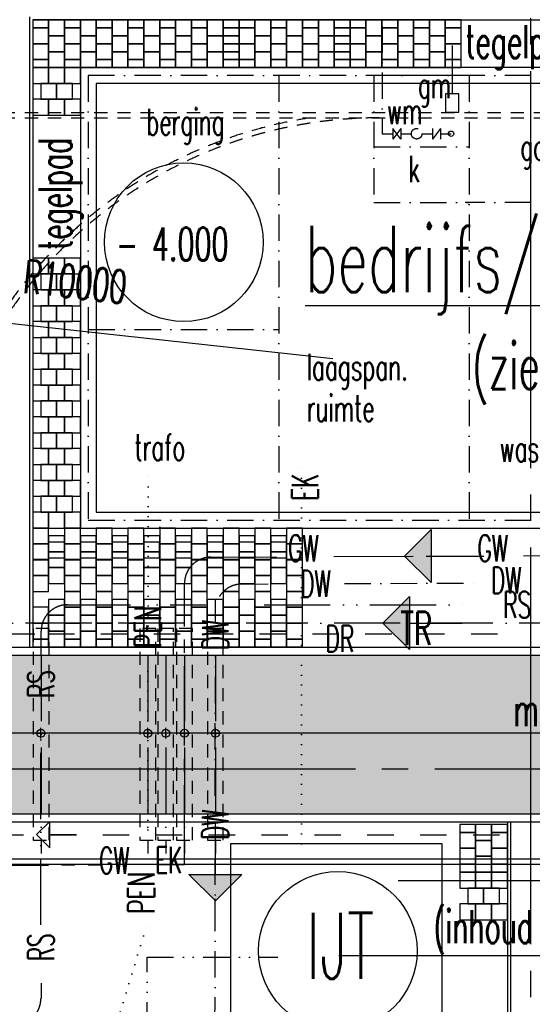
# Model space of a CAD drawing. Extents: x 0 to 295580, y 0 to 170026.
# Tile 9 of 30: x 103029 to 112722, y 94453 to 113058. Entities that reach past the tile are written whole.
import ezdxf
from ezdxf.enums import TextEntityAlignment as Align

# ---------------------------------------------------------------- set-up
doc = ezdxf.new("R2010")
doc.units = 0
doc.header["$LTSCALE"] = 250
doc.header["$PDMODE"] = 3
for name, pattern in [('CENTRE_M', [7, 5, -1, 0, -1]), ('CENTRE_S', [3.5, 2, -0.75, 0, -0.75]), ('DCENTRE_L', [13, 10, -1, 0, -1, 0, -1]), ('DCENTRE_M', [8, 5, -1, 0, -1, 0, -1]), ('DCENTRE_S', [4.25, 2, -0.75, 0, -0.75, 0, -0.75]), ('DOT_S', [0.75, 0, -0.75]), ('HIDDEN_S', [1.75, 1, -0.75]), ('STRAMIEN_S', [9, 6, -1, 1, -1]), ('STRAMIEN_X', [36, 30, -2, 2, -2]), ('STRIPE_M', [4, 2, -2])]:
    doc.linetypes.add(name, pattern=pattern)
doc.layers.get('0').update_dxf_attribs({"linetype": 'CONTINUOUS'})
doc.layers.get('DEFPOINTS').update_dxf_attribs({"linetype": 'CONTINUOUS'})
for name, color, linetype in [('B0', 51, 'CONTINUOUS'), ('B1', 52, 'CONTINUOUS'), ('B2', 30, 'CONTINUOUS'), ('B3', 110, 'CONTINUOUS'), ('B4', 140, 'CONTINUOUS'), ('BCL1', 71, 'CENTRE_S'), ('BHL1', 61, 'HIDDEN_S'), ('BPP-105', 105, 'CONTINUOUS'), ('BTXT2', 123, 'CONTINUOUS'), ('BTXT3', 150, 'CONTINUOUS'), ('BTXT4', 171, 'CONTINUOUS'), ('HULP-AG', 50, 'DCENTRE_L'), ('HULP-DR', 254, 'STRIPE_M'), ('HULP-DW', 130, 'CENTRE_S'), ('HULP-EK', 210, 'DOT_S'), ('HULP-GW', 161, 'STRAMIEN_S'), ('HULP-RS', 22, 'DCENTRE_M'), ('HULP-TR', 43, 'CENTRE_M'), ('HULP-YC', 10, 'DCENTRE_S'), ('MEETLIJNEN', 20, 'STRAMIEN_X'), ('ML1', 230, 'CONTINUOUS'), ('PIJL1', 50, 'CONTINUOUS')]:
    doc.layers.add(name, color=color, linetype=linetype)
doc.styles.add('SIMPLEX06', font='SIMPLEX.shx', dxfattribs={"width": 0.6, "height": 625})
doc.styles.get("Standard").update_dxf_attribs({"font": 'txt.shx'})
doc.dimstyles.get("Standard").update_dxf_attribs({"dimscale": 250, "dimtxt": 3, "dimasz": 3, "dimexe": 3, "dimexo": 3, "dimgap": 2, "dimtad": 0, "dimdec": 4, "dimzin": 1, "dimtxsty": 'STANDARD', "dimblk": 'MP1', "dimcen": -3, "dimdle": 1.25, "dimse1": 1, "dimse2": 1, "dimclrd": 256, "dimclre": 256, "dimclrt": 256, "dimazin": 3, "dimtfac": 0.666667, "dimtdec": 4, "dimtix": 1, "dimtmove": 0, "dimatfit": 3, "dimtvp": 0.8, "dimtolj": 1, "dimtzin": 0})

# ---------------------------------------------------------------- blocks, each defined once
blk = doc.blocks.new('MP1')
for p, q in [((0, -0.5), (0, 0.5)), ((-0.333, 0.333), (-0.333, -0.333)), ((0, 0), (-0.333, 0.333)), ((-0.333, 0), (-1, 0)), ((0, 0), (-0.333, -0.333))]:
    blk.add_line(p, q)
blk = doc.blocks.new('*D38')
at = {"linetype": 'BYBLOCK'}
blk.add_line((103651, 107660), (112846, 106653), dxfattribs=at)
at = {"layer": 'DEFPOINTS', "color": 0, "linetype": 'BYBLOCK'}
for p in [(102905, 107741), (112846, 106653)]:
    blk.add_point(p, dxfattribs=at)
at = {"linetype": 'BYBLOCK', "xscale": 750, "yscale": 750, "zscale": 750, "rotation": 173.7508852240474}
blk.add_blockref('MP1', (102905, 107741), dxfattribs=at)
at = {"linetype": 'BYBLOCK', "style": 'SIMPLEX06', "width": 0.6}
blk.add_text('R10000', height=625, rotation=353.7509, dxfattribs=at).set_placement((107941, 107794), align=Align.CENTER)
blk = doc.blocks.new('RPKH')
at = {"layer": 'PIJL1'}
for p, q in [((0, 0), (-500, 500)), ((-500, -500), (-500, 500)), ((-500, 0), (-1500, 0)), ((0, 0), (-500, -500))]:
    blk.add_line(p, q, dxfattribs=at)
blk.add_solid([(0, 0), (-500, -500), (0, 0), (-500, 500)], dxfattribs=at)

msp = doc.modelspace()

# ---------------------------------------------------------------- linework, layer by layer
for p, q in [((102813.52688, 101452.83576), (103313.52688, 101452.83576)), ((103350, 97660), (103600, 97910)), ((103600, 97410), (103600, 97910)), ((103350, 97660), (103600, 97410)), ((103600, 97660), (104100, 97660))]:
    msp.add_line(p, q)
at = {"layer": 'B0'}
for p, q in [((103216.02688, 113112.83576), (103216.02688, 101202.83576)), ((111526.02688, 112002.83576), (109726.02688, 112002.83576)), ((103330, 99575), (103530, 99575)), ((103430, 99475), (103430, 99675)), ((105351.02688, 99575), (105551.02688, 99575)), ((105451.02688, 99475), (105451.02688, 99675)), ((105790, 99475), (105790, 99675)), ((106045, 99575), (106245, 99575)), ((106145, 99475), (106145, 99675)), ((106629.53724, 99575), (106829.53724, 99575)), ((106729.53724, 99475), (106729.53724, 99675))]:
    msp.add_line(p, q, dxfattribs=at)
for points in [[(103276.02688, 112902.83576), (103576.02688, 112902.83576), (103576.02688, 113052.83576), (103276.02688, 113052.83576)], [(103876.02688, 112902.83576), (104176.02688, 112902.83576), (104176.02688, 113052.83576), (103876.02688, 113052.83576)], [(104476.02688, 112902.83576), (104776.02688, 112902.83576), (104776.02688, 113052.83576), (104476.02688, 113052.83576)], [(105076.02688, 112902.83576), (105376.02688, 112902.83576), (105376.02688, 113052.83576), (105076.02688, 113052.83576)], [(105676.02688, 112902.83576), (105976.02688, 112902.83576), (105976.02688, 113052.83576), (105676.02688, 113052.83576)], [(106276.02688, 112902.83576), (106576.02688, 112902.83576), (106576.02688, 113052.83576), (106276.02688, 113052.83576)], [(106876.02688, 112902.83576), (107176.02688, 112902.83576), (107176.02688, 113052.83576), (106876.02688, 113052.83576)], [(107176.02688, 112902.83576), (107476.02688, 112902.83576), (107476.02688, 113052.83576), (107176.02688, 113052.83576)], [(107776.02688, 112902.83576), (108076.02688, 112902.83576), (108076.02688, 113052.83576), (107776.02688, 113052.83576)], [(108376.02688, 112902.83576), (108676.02688, 112902.83576), (108676.02688, 113052.83576), (108376.02688, 113052.83576)], [(108976.02688, 112902.83576), (109276.02688, 112902.83576), (109276.02688, 113052.83576), (108976.02688, 113052.83576)], [(109276.02688, 112902.83576), (109576.02688, 112902.83576), (109576.02688, 113052.83576), (109276.02688, 113052.83576)], [(109876.02688, 112902.83576), (110176.02688, 112902.83576), (110176.02688, 113052.83576), (109876.02688, 113052.83576)], [(110476.02688, 112902.83576), (110776.02688, 112902.83576), (110776.02688, 113052.83576), (110476.02688, 113052.83576)], [(111076.02688, 112902.83576), (111376.02688, 112902.83576), (111376.02688, 113052.83576), (111076.02688, 113052.83576)], [(103276.02688, 112152.83576), (103576.02688, 112152.83576), (103576.02688, 112302.83576), (103276.02688, 112302.83576)], [(103876.02688, 112152.83576), (104176.02688, 112152.83576), (104176.02688, 112302.83576), (103876.02688, 112302.83576)], [(104476.02688, 112152.83576), (104776.02688, 112152.83576), (104776.02688, 112302.83576), (104476.02688, 112302.83576)], [(105076.02688, 112152.83576), (105376.02688, 112152.83576), (105376.02688, 112302.83576), (105076.02688, 112302.83576)], [(105676.02688, 112152.83576), (105976.02688, 112152.83576), (105976.02688, 112302.83576), (105676.02688, 112302.83576)], [(106276.02688, 112152.83576), (106576.02688, 112152.83576), (106576.02688, 112302.83576), (106276.02688, 112302.83576)], [(106876.02688, 112152.83576), (107176.02688, 112152.83576), (107176.02688, 112302.83576), (106876.02688, 112302.83576)], [(107176.02688, 112152.83576), (107476.02688, 112152.83576), (107476.02688, 112302.83576), (107176.02688, 112302.83576)], [(107776.02688, 112152.83576), (108076.02688, 112152.83576), (108076.02688, 112302.83576), (107776.02688, 112302.83576)], [(108376.02688, 112152.83576), (108676.02688, 112152.83576), (108676.02688, 112302.83576), (108376.02688, 112302.83576)], [(108976.02688, 112152.83576), (109276.02688, 112152.83576), (109276.02688, 112302.83576), (108976.02688, 112302.83576)], [(109276.02688, 112152.83576), (109576.02688, 112152.83576), (109576.02688, 112302.83576), (109276.02688, 112302.83576)], [(109876.02688, 112152.83576), (110176.02688, 112152.83576), (110176.02688, 112302.83576), (109876.02688, 112302.83576)], [(110476.02688, 112152.83576), (110776.02688, 112152.83576), (110776.02688, 112302.83576), (110476.02688, 112302.83576)], [(111076.02688, 112152.83576), (111376.02688, 112152.83576), (111376.02688, 112302.83576), (111076.02688, 112302.83576)], [(111080, 111307.47862), (111330, 111307.47862), (111330, 111657.47862), (111080, 111657.47862)], [(103276.02688, 101205), (103576.02688, 101205), (103576.02688, 101355), (103276.02688, 101355)], [(103876.02688, 101205), (104176.02688, 101205), (104176.02688, 101355), (103876.02688, 101355)], [(104476.02688, 101205), (104776.02688, 101205), (104776.02688, 101355), (104476.02688, 101355)], [(105076.02688, 101205), (105376.02688, 101205), (105376.02688, 101355), (105076.02688, 101355)], [(105676.02688, 101205), (105976.02688, 101205), (105976.02688, 101355), (105676.02688, 101355)], [(106276.02688, 101205), (106576.02688, 101205), (106576.02688, 101355), (106276.02688, 101355)], [(106876.02688, 101205), (107176.02688, 101205), (107176.02688, 101355), (106876.02688, 101355)], [(107476.02688, 101205), (107776.02688, 101205), (107776.02688, 101355), (107476.02688, 101355)], [(108076.02688, 101205), (108376.02688, 101205), (108376.02688, 101355), (108076.02688, 101355)]]:
    msp.add_lwpolyline(points, close=True, dxfattribs=at)
for centre in [(103430, 99575), (105451.02688, 99575), (105790, 99575), (106145, 99575), (106729.53724, 99575)]:
    msp.add_circle(centre, 75, dxfattribs=at)
for radius, start, end in [(22700, 100.748235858, 177.486220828), (22700, 182.513779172, 78.572505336), (22400, 100.748235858, 177.486220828), (22400, 182.513779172, 79.251764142)]:
    msp.add_arc((128476.02688, 75652.83576), radius, start, end, dxfattribs=at)
at = {"layer": 'B1'}
for p, q in [((101326.02688, 97202.83576), (121326.02688, 97202.83576)), ((101326.02688, 97102.83576), (121326.02688, 97102.83576))]:
    msp.add_line(p, q, dxfattribs=at)
at = {"layer": 'B2'}
for p, q in [((103276.02688, 113052.83576), (115176.02688, 113052.83576)), ((103276.02688, 111852.83576), (103276.02688, 101202.83576)), ((110835, 111002.83576), (110835, 110802.83576)), ((110985, 111002.83576), (110835, 110802.83576)), ((110985, 111002.83576), (110985, 110802.83576)), ((110985, 110902.83576), (111185, 110902.83576)), ((98951.02688, 101202.83576), (138476.02688, 101202.83576)), ((99001.02688, 97902.83576), (138476.02688, 97902.83576)), ((112250, 97902.83576), (112250, 93350.29248)), ((112310, 97902.83576), (112310, 93410.29248))]:
    msp.add_line(p, q, dxfattribs=at)
msp.add_circle((111185, 110902.83576), 50, dxfattribs=at)
at = {"layer": 'B3'}
for p, q in [((99001.02688, 101052.83576), (138476.02688, 101052.83576)), ((99001.02688, 98052.83576), (138476.02688, 98052.83576))]:
    msp.add_line(p, q, dxfattribs=at)
msp.add_lwpolyline([(107015, 93485), (111015, 93485), (111015, 97485), (107015, 97485)], close=True, dxfattribs=at)
at = {"layer": 'B4'}
for p, q in [((122326.02688, 112152.83576), (104176.02688, 112152.83576)), ((104176.02688, 112152.83576), (104176.02688, 103452.83576)), ((104476.02688, 111852.83576), (104476.02688, 103752.83576)), ((122176.02688, 111852.83576), (104476.02688, 111852.83576)), ((104476.02688, 103752.83576), (122176.02688, 103752.83576)), ((104176.02688, 103452.83576), (122326.02688, 103452.83576))]:
    msp.add_line(p, q, dxfattribs=at)
for radius, start, end in [(21800, 1.971574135, 178.028425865), (21500, 1.999095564, 178.000904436)]:
    msp.add_arc((128476.02688, 75652.83576), radius, start, end, dxfattribs=at)
at = {"layer": 'BCL1'}
for p, q in [((104326.02688, 112002.83576), (104326.02688, 103602.83576)), ((122326.02688, 112002.83576), (104326.02688, 112002.83576)), ((107926.02688, 112002.83576), (107926.02688, 103602.83576)), ((109726.02688, 112002.83576), (109726.02688, 109602.83576)), ((111526.02688, 112002.83576), (111526.02688, 103602.83576)), ((109726.02688, 110652.83576), (111526.02688, 110652.83576)), ((109726.02688, 109602.83576), (111526.02688, 109602.83576)), ((122326.02688, 109602.83576), (111450, 109602.83576)), ((104326.02688, 107202.83576), (107926.02688, 107202.83576)), ((104326.02688, 103602.83576), (122326.02688, 103602.83576))]:
    msp.add_line(p, q, dxfattribs=at)
at = {"layer": 'BHL1'}
for p, q in [((96126.02688, 111302.83576), (121326.02688, 111302.83576)), ((96126.02688, 111202.83576), (121326.02688, 111202.83576))]:
    msp.add_line(p, q, dxfattribs=at)
for points in [[(103285, 97553.1408), (103585, 97553.1408), (103585, 101553.1408), (103285, 101553.1408)], [(105301.02688, 97552.83576), (105601.02688, 97552.83576), (105601.02688, 101552.83576), (105301.02688, 101552.83576)], [(105640, 97552.83576), (105940, 97552.83576), (105940, 101552.83576), (105640, 101552.83576)], [(105995, 97552.83576), (106295, 97552.83576), (106295, 101552.83576), (105995, 101552.83576)], [(106579.53724, 97552.83576), (106879.53724, 97552.83576), (106879.53724, 101552.83576), (106579.53724, 101552.83576)], [(106579.53724, 97552.83576), (106879.53724, 97552.83576), (106879.53724, 101552.83576), (106579.53724, 101552.83576)]]:
    msp.add_lwpolyline(points, close=True, dxfattribs=at)
for radius, start in [(8600, 98.746013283), (8500, 90)]:
    msp.add_arc((109826.02688, 102702.83576), radius, start, 180, dxfattribs=at)
at = {"layer": 'BPP-105'}
msp.add_solid([(99001.02688, 98052.83576), (99001.02688, 101052.83576), (138476.02688, 98052.83576), (138476.02688, 101052.83576)], dxfattribs=at)
at = {"layer": 'BTXT2'}
for p, q in [((126076.02688, 99575), (101705, 99575)), ((111625, 97600.59752), (111625, 97600.59752)), ((118212.99085, 96785.98919), (110184.35599, 96785.98919)), ((114970.80938, 95370), (109065, 95370))]:
    msp.add_line(p, q, dxfattribs=at)
for points in [[(103576.02688, 113052.83576), (103576.02688, 112752.83576), (103876.02688, 112752.83576), (103876.02688, 113052.83576)], [(104176.02688, 113052.83576), (104176.02688, 112752.83576), (104476.02688, 112752.83576), (104476.02688, 113052.83576)], [(104776.02688, 113052.83576), (104776.02688, 112752.83576), (105076.02688, 112752.83576), (105076.02688, 113052.83576)], [(105376.02688, 113052.83576), (105376.02688, 112752.83576), (105676.02688, 112752.83576), (105676.02688, 113052.83576)], [(105976.02688, 113052.83576), (105976.02688, 112752.83576), (106276.02688, 112752.83576), (106276.02688, 113052.83576)], [(106576.02688, 113052.83576), (106576.02688, 112752.83576), (106876.02688, 112752.83576), (106876.02688, 113052.83576)], [(106876.02688, 113052.83576), (106876.02688, 112752.83576), (107176.02688, 112752.83576), (107176.02688, 113052.83576)], [(107476.02688, 113052.83576), (107476.02688, 112752.83576), (107776.02688, 112752.83576), (107776.02688, 113052.83576)], [(108076.02688, 113052.83576), (108076.02688, 112752.83576), (108376.02688, 112752.83576), (108376.02688, 113052.83576)], [(108676.02688, 113052.83576), (108676.02688, 112752.83576), (108976.02688, 112752.83576), (108976.02688, 113052.83576)], [(108976.02688, 113052.83576), (108976.02688, 112752.83576), (109276.02688, 112752.83576), (109276.02688, 113052.83576)], [(109576.02688, 113052.83576), (109576.02688, 112752.83576), (109876.02688, 112752.83576), (109876.02688, 113052.83576)], [(110176.02688, 113052.83576), (110176.02688, 112752.83576), (110476.02688, 112752.83576), (110476.02688, 113052.83576)], [(110776.02688, 113052.83576), (110776.02688, 112752.83576), (111076.02688, 112752.83576), (111076.02688, 113052.83576)], [(103276.02688, 112902.83576), (103276.02688, 112602.83576), (103576.02688, 112602.83576), (103576.02688, 112902.83576)], [(103576.02688, 112752.83576), (103576.02688, 112452.83576), (103876.02688, 112452.83576), (103876.02688, 112752.83576)], [(103876.02688, 112902.83576), (103876.02688, 112602.83576), (104176.02688, 112602.83576), (104176.02688, 112902.83576)], [(104176.02688, 112752.83576), (104176.02688, 112452.83576), (104476.02688, 112452.83576), (104476.02688, 112752.83576)], [(104476.02688, 112902.83576), (104476.02688, 112602.83576), (104776.02688, 112602.83576), (104776.02688, 112902.83576)], [(104776.02688, 112752.83576), (104776.02688, 112452.83576), (105076.02688, 112452.83576), (105076.02688, 112752.83576)], [(105076.02688, 112902.83576), (105076.02688, 112602.83576), (105376.02688, 112602.83576), (105376.02688, 112902.83576)], [(105376.02688, 112752.83576), (105376.02688, 112452.83576), (105676.02688, 112452.83576), (105676.02688, 112752.83576)], [(105676.02688, 112902.83576), (105676.02688, 112602.83576), (105976.02688, 112602.83576), (105976.02688, 112902.83576)], [(105976.02688, 112752.83576), (105976.02688, 112452.83576), (106276.02688, 112452.83576), (106276.02688, 112752.83576)], [(106276.02688, 112902.83576), (106276.02688, 112602.83576), (106576.02688, 112602.83576), (106576.02688, 112902.83576)], [(106576.02688, 112752.83576), (106576.02688, 112452.83576), (106876.02688, 112452.83576), (106876.02688, 112752.83576)], [(106876.02688, 112902.83576), (106876.02688, 112602.83576), (107176.02688, 112602.83576), (107176.02688, 112902.83576)], [(106876.02688, 112752.83576), (106876.02688, 112452.83576), (107176.02688, 112452.83576), (107176.02688, 112752.83576)], [(107176.02688, 112902.83576), (107176.02688, 112602.83576), (107476.02688, 112602.83576), (107476.02688, 112902.83576)], [(107476.02688, 112752.83576), (107476.02688, 112452.83576), (107776.02688, 112452.83576), (107776.02688, 112752.83576)], [(107776.02688, 112902.83576), (107776.02688, 112602.83576), (108076.02688, 112602.83576), (108076.02688, 112902.83576)], [(108076.02688, 112752.83576), (108076.02688, 112452.83576), (108376.02688, 112452.83576), (108376.02688, 112752.83576)], [(108376.02688, 112902.83576), (108376.02688, 112602.83576), (108676.02688, 112602.83576), (108676.02688, 112902.83576)], [(108676.02688, 112752.83576), (108676.02688, 112452.83576), (108976.02688, 112452.83576), (108976.02688, 112752.83576)], [(108976.02688, 112902.83576), (108976.02688, 112602.83576), (109276.02688, 112602.83576), (109276.02688, 112902.83576)], [(108976.02688, 112752.83576), (108976.02688, 112452.83576), (109276.02688, 112452.83576), (109276.02688, 112752.83576)], [(109276.02688, 112902.83576), (109276.02688, 112602.83576), (109576.02688, 112602.83576), (109576.02688, 112902.83576)], [(109576.02688, 112752.83576), (109576.02688, 112452.83576), (109876.02688, 112452.83576), (109876.02688, 112752.83576)], [(109876.02688, 112902.83576), (109876.02688, 112602.83576), (110176.02688, 112602.83576), (110176.02688, 112902.83576)], [(110176.02688, 112752.83576), (110176.02688, 112452.83576), (110476.02688, 112452.83576), (110476.02688, 112752.83576)], [(110476.02688, 112902.83576), (110476.02688, 112602.83576), (110776.02688, 112602.83576), (110776.02688, 112902.83576)], [(110776.02688, 112752.83576), (110776.02688, 112452.83576), (111076.02688, 112452.83576), (111076.02688, 112752.83576)], [(111076.02688, 112902.83576), (111076.02688, 112602.83576), (111376.02688, 112602.83576), (111376.02688, 112902.83576)], [(103276.02688, 112602.83576), (103276.02688, 112302.83576), (103576.02688, 112302.83576), (103576.02688, 112602.83576)], [(103876.02688, 112602.83576), (103876.02688, 112302.83576), (104176.02688, 112302.83576), (104176.02688, 112602.83576)], [(104476.02688, 112602.83576), (104476.02688, 112302.83576), (104776.02688, 112302.83576), (104776.02688, 112602.83576)], [(105076.02688, 112602.83576), (105076.02688, 112302.83576), (105376.02688, 112302.83576), (105376.02688, 112602.83576)], [(105676.02688, 112602.83576), (105676.02688, 112302.83576), (105976.02688, 112302.83576), (105976.02688, 112602.83576)], [(106276.02688, 112602.83576), (106276.02688, 112302.83576), (106576.02688, 112302.83576), (106576.02688, 112602.83576)], [(106876.02688, 112602.83576), (106876.02688, 112302.83576), (107176.02688, 112302.83576), (107176.02688, 112602.83576)], [(107176.02688, 112602.83576), (107176.02688, 112302.83576), (107476.02688, 112302.83576), (107476.02688, 112602.83576)], [(107776.02688, 112602.83576), (107776.02688, 112302.83576), (108076.02688, 112302.83576), (108076.02688, 112602.83576)], [(108376.02688, 112602.83576), (108376.02688, 112302.83576), (108676.02688, 112302.83576), (108676.02688, 112602.83576)], [(108976.02688, 112602.83576), (108976.02688, 112302.83576), (109276.02688, 112302.83576), (109276.02688, 112602.83576)], [(109276.02688, 112602.83576), (109276.02688, 112302.83576), (109576.02688, 112302.83576), (109576.02688, 112602.83576)], [(109876.02688, 112602.83576), (109876.02688, 112302.83576), (110176.02688, 112302.83576), (110176.02688, 112602.83576)], [(110476.02688, 112602.83576), (110476.02688, 112302.83576), (110776.02688, 112302.83576), (110776.02688, 112602.83576)], [(111076.02688, 112602.83576), (111076.02688, 112302.83576), (111376.02688, 112302.83576), (111376.02688, 112602.83576)], [(103576.02688, 112452.83576), (103576.02688, 112152.83576), (103876.02688, 112152.83576), (103876.02688, 112452.83576)], [(104176.02688, 112452.83576), (104176.02688, 112152.83576), (104476.02688, 112152.83576), (104476.02688, 112452.83576)], [(104776.02688, 112452.83576), (104776.02688, 112152.83576), (105076.02688, 112152.83576), (105076.02688, 112452.83576)], [(105376.02688, 112452.83576), (105376.02688, 112152.83576), (105676.02688, 112152.83576), (105676.02688, 112452.83576)], [(105976.02688, 112452.83576), (105976.02688, 112152.83576), (106276.02688, 112152.83576), (106276.02688, 112452.83576)], [(106576.02688, 112452.83576), (106576.02688, 112152.83576), (106876.02688, 112152.83576), (106876.02688, 112452.83576)], [(106876.02688, 112452.83576), (106876.02688, 112152.83576), (107176.02688, 112152.83576), (107176.02688, 112452.83576)], [(107476.02688, 112452.83576), (107476.02688, 112152.83576), (107776.02688, 112152.83576), (107776.02688, 112452.83576)], [(108076.02688, 112452.83576), (108076.02688, 112152.83576), (108376.02688, 112152.83576), (108376.02688, 112452.83576)], [(108676.02688, 112452.83576), (108676.02688, 112152.83576), (108976.02688, 112152.83576), (108976.02688, 112452.83576)], [(108976.02688, 112452.83576), (108976.02688, 112152.83576), (109276.02688, 112152.83576), (109276.02688, 112452.83576)], [(109576.02688, 112452.83576), (109576.02688, 112152.83576), (109876.02688, 112152.83576), (109876.02688, 112452.83576)], [(110176.02688, 112452.83576), (110176.02688, 112152.83576), (110476.02688, 112152.83576), (110476.02688, 112452.83576)], [(110776.02688, 112452.83576), (110776.02688, 112152.83576), (111076.02688, 112152.83576), (111076.02688, 112452.83576)], [(103276.02688, 111852.83576), (103576.02688, 111852.83576), (103576.02688, 112152.83576), (103276.02688, 112152.83576)], [(103576.02688, 111852.83576), (103876.02688, 111852.83576), (103876.02688, 112152.83576), (103576.02688, 112152.83576)], [(103876.02688, 111852.83576), (104176.02688, 111852.83576), (104176.02688, 112152.83576), (103876.02688, 112152.83576)], [(103426.02688, 111552.83576), (103726.02688, 111552.83576), (103726.02688, 111852.83576), (103426.02688, 111852.83576)], [(103726.02688, 111552.83576), (104026.02688, 111552.83576), (104026.02688, 111852.83576), (103726.02688, 111852.83576)], [(103276.02688, 111252.83576), (103576.02688, 111252.83576), (103576.02688, 111552.83576), (103276.02688, 111552.83576)], [(103576.02688, 111252.83576), (103876.02688, 111252.83576), (103876.02688, 111552.83576), (103576.02688, 111552.83576)], [(103876.02688, 111252.83576), (104176.02688, 111252.83576), (104176.02688, 111552.83576), (103876.02688, 111552.83576)], [(103276.02688, 108252.83576), (103576.02688, 108252.83576), (103576.02688, 108552.83576), (103276.02688, 108552.83576)], [(103576.02688, 108252.83576), (103876.02688, 108252.83576), (103876.02688, 108552.83576), (103576.02688, 108552.83576)], [(103876.02688, 108252.83576), (104176.02688, 108252.83576), (104176.02688, 108552.83576), (103876.02688, 108552.83576)], [(103426.02688, 107952.83576), (103726.02688, 107952.83576), (103726.02688, 108252.83576), (103426.02688, 108252.83576)], [(103726.02688, 107952.83576), (104026.02688, 107952.83576), (104026.02688, 108252.83576), (103726.02688, 108252.83576)], [(103276.02688, 107652.83576), (103576.02688, 107652.83576), (103576.02688, 107952.83576), (103276.02688, 107952.83576)], [(103576.02688, 107652.83576), (103876.02688, 107652.83576), (103876.02688, 107952.83576), (103576.02688, 107952.83576)], [(103876.02688, 107652.83576), (104176.02688, 107652.83576), (104176.02688, 107952.83576), (103876.02688, 107952.83576)], [(103426.02688, 107352.83576), (103726.02688, 107352.83576), (103726.02688, 107652.83576), (103426.02688, 107652.83576)], [(103726.02688, 107352.83576), (104026.02688, 107352.83576), (104026.02688, 107652.83576), (103726.02688, 107652.83576)], [(103276.02688, 107052.83576), (103576.02688, 107052.83576), (103576.02688, 107352.83576), (103276.02688, 107352.83576)], [(103576.02688, 107052.83576), (103876.02688, 107052.83576), (103876.02688, 107352.83576), (103576.02688, 107352.83576)], [(103876.02688, 107052.83576), (104176.02688, 107052.83576), (104176.02688, 107352.83576), (103876.02688, 107352.83576)], [(103426.02688, 106752.83576), (103726.02688, 106752.83576), (103726.02688, 107052.83576), (103426.02688, 107052.83576)], [(103726.02688, 106752.83576), (104026.02688, 106752.83576), (104026.02688, 107052.83576), (103726.02688, 107052.83576)], [(103276.02688, 106452.83576), (103576.02688, 106452.83576), (103576.02688, 106752.83576), (103276.02688, 106752.83576)], [(103576.02688, 106452.83576), (103876.02688, 106452.83576), (103876.02688, 106752.83576), (103576.02688, 106752.83576)], [(103876.02688, 106452.83576), (104176.02688, 106452.83576), (104176.02688, 106752.83576), (103876.02688, 106752.83576)], [(103426.02688, 106152.83576), (103726.02688, 106152.83576), (103726.02688, 106452.83576), (103426.02688, 106452.83576)], [(103726.02688, 106152.83576), (104026.02688, 106152.83576), (104026.02688, 106452.83576), (103726.02688, 106452.83576)], [(103276.02688, 105852.83576), (103576.02688, 105852.83576), (103576.02688, 106152.83576), (103276.02688, 106152.83576)], [(103576.02688, 105852.83576), (103876.02688, 105852.83576), (103876.02688, 106152.83576), (103576.02688, 106152.83576)], [(103876.02688, 105852.83576), (104176.02688, 105852.83576), (104176.02688, 106152.83576), (103876.02688, 106152.83576)], [(103426.02688, 105552.83576), (103726.02688, 105552.83576), (103726.02688, 105852.83576), (103426.02688, 105852.83576)], [(103726.02688, 105552.83576), (104026.02688, 105552.83576), (104026.02688, 105852.83576), (103726.02688, 105852.83576)], [(103276.02688, 105252.83576), (103576.02688, 105252.83576), (103576.02688, 105552.83576), (103276.02688, 105552.83576)], [(103576.02688, 105252.83576), (103876.02688, 105252.83576), (103876.02688, 105552.83576), (103576.02688, 105552.83576)], [(103876.02688, 105252.83576), (104176.02688, 105252.83576), (104176.02688, 105552.83576), (103876.02688, 105552.83576)], [(103426.02688, 104952.83576), (103726.02688, 104952.83576), (103726.02688, 105252.83576), (103426.02688, 105252.83576)], [(103726.02688, 104952.83576), (104026.02688, 104952.83576), (104026.02688, 105252.83576), (103726.02688, 105252.83576)], [(103276.02688, 104652.83576), (103576.02688, 104652.83576), (103576.02688, 104952.83576), (103276.02688, 104952.83576)], [(103576.02688, 104652.83576), (103876.02688, 104652.83576), (103876.02688, 104952.83576), (103576.02688, 104952.83576)], [(103876.02688, 104652.83576), (104176.02688, 104652.83576), (104176.02688, 104952.83576), (103876.02688, 104952.83576)], [(103426.02688, 104352.83576), (103726.02688, 104352.83576), (103726.02688, 104652.83576), (103426.02688, 104652.83576)], [(103726.02688, 104352.83576), (104026.02688, 104352.83576), (104026.02688, 104652.83576), (103726.02688, 104652.83576)], [(103276.02688, 104052.83576), (103576.02688, 104052.83576), (103576.02688, 104352.83576), (103276.02688, 104352.83576)], [(103576.02688, 104052.83576), (103876.02688, 104052.83576), (103876.02688, 104352.83576), (103576.02688, 104352.83576)], [(103876.02688, 104052.83576), (104176.02688, 104052.83576), (104176.02688, 104352.83576), (103876.02688, 104352.83576)], [(103426.02688, 103752.83576), (103726.02688, 103752.83576), (103726.02688, 104052.83576), (103426.02688, 104052.83576)], [(103726.02688, 103752.83576), (104026.02688, 103752.83576), (104026.02688, 104052.83576), (103726.02688, 104052.83576)], [(103276.02688, 103452.83576), (103576.02688, 103452.83576), (103576.02688, 103752.83576), (103276.02688, 103752.83576)], [(103576.02688, 103452.83576), (103876.02688, 103452.83576), (103876.02688, 103752.83576), (103576.02688, 103752.83576)], [(103876.02688, 103452.83576), (104176.02688, 103452.83576), (104176.02688, 103752.83576), (103876.02688, 103752.83576)], [(103276.02688, 103452.83576), (103276.02688, 103152.83576), (103576.02688, 103152.83576), (103576.02688, 103452.83576)], [(103876.02688, 103452.83576), (103876.02688, 103152.83576), (104176.02688, 103152.83576), (104176.02688, 103452.83576)], [(104476.02688, 103452.83576), (104476.02688, 103152.83576), (104776.02688, 103152.83576), (104776.02688, 103452.83576)], [(105076.02688, 103452.83576), (105076.02688, 103152.83576), (105376.02688, 103152.83576), (105376.02688, 103452.83576)], [(105676.02688, 103452.83576), (105676.02688, 103152.83576), (105976.02688, 103152.83576), (105976.02688, 103452.83576)], [(106276.02688, 103452.83576), (106276.02688, 103152.83576), (106576.02688, 103152.83576), (106576.02688, 103452.83576)], [(106876.02688, 103452.83576), (106876.02688, 103152.83576), (107176.02688, 103152.83576), (107176.02688, 103452.83576)], [(107476.02688, 103452.83576), (107476.02688, 103152.83576), (107776.02688, 103152.83576), (107776.02688, 103452.83576)], [(108076.02688, 103452.83576), (108076.02688, 103152.83576), (108376.02688, 103152.83576), (108376.02688, 103452.83576)], [(103576.02688, 103305), (103576.02688, 103005), (103876.02688, 103005), (103876.02688, 103305)], [(104176.02688, 103305), (104176.02688, 103005), (104476.02688, 103005), (104476.02688, 103305)], [(104776.02688, 103305), (104776.02688, 103005), (105076.02688, 103005), (105076.02688, 103305)], [(105376.02688, 103305), (105376.02688, 103005), (105676.02688, 103005), (105676.02688, 103305)], [(105976.02688, 103305), (105976.02688, 103005), (106276.02688, 103005), (106276.02688, 103305)], [(106576.02688, 103305), (106576.02688, 103005), (106876.02688, 103005), (106876.02688, 103305)], [(107176.02688, 103305), (107176.02688, 103005), (107476.02688, 103005), (107476.02688, 103305)], [(107776.02688, 103305), (107776.02688, 103005), (108076.02688, 103005), (108076.02688, 103305)], [(103276.02688, 103155), (103276.02688, 102855), (103576.02688, 102855), (103576.02688, 103155)], [(103276.02688, 103152.83576), (103276.02688, 102852.83576), (103576.02688, 102852.83576), (103576.02688, 103152.83576)], [(103575, 103187.16424), (103575, 102887.16424), (103875, 102887.16424), (103875, 103187.16424)], [(103876.02688, 103152.83576), (103876.02688, 102852.83576), (104176.02688, 102852.83576), (104176.02688, 103152.83576)], [(104175, 103187.16424), (104175, 102887.16424), (104475, 102887.16424), (104475, 103187.16424)], [(104476.02688, 103152.83576), (104476.02688, 102852.83576), (104776.02688, 102852.83576), (104776.02688, 103152.83576)], [(104775, 103187.16424), (104775, 102887.16424), (105075, 102887.16424), (105075, 103187.16424)], [(105076.02688, 103152.83576), (105076.02688, 102852.83576), (105376.02688, 102852.83576), (105376.02688, 103152.83576)], [(105375, 103187.16424), (105375, 102887.16424), (105675, 102887.16424), (105675, 103187.16424)], [(105676.02688, 103152.83576), (105676.02688, 102852.83576), (105976.02688, 102852.83576), (105976.02688, 103152.83576)], [(105975, 103187.16424), (105975, 102887.16424), (106275, 102887.16424), (106275, 103187.16424)], [(106276.02688, 103152.83576), (106276.02688, 102852.83576), (106576.02688, 102852.83576), (106576.02688, 103152.83576)], [(106575, 103187.16424), (106575, 102887.16424), (106875, 102887.16424), (106875, 103187.16424)], [(106876.02688, 103152.83576), (106876.02688, 102852.83576), (107176.02688, 102852.83576), (107176.02688, 103152.83576)], [(107175, 103187.16424), (107175, 102887.16424), (107475, 102887.16424), (107475, 103187.16424)], [(107476.02688, 103152.83576), (107476.02688, 102852.83576), (107776.02688, 102852.83576), (107776.02688, 103152.83576)], [(107775, 103187.16424), (107775, 102887.16424), (108075, 102887.16424), (108075, 103187.16424)], [(108076.02688, 103152.83576), (108076.02688, 102852.83576), (108376.02688, 102852.83576), (108376.02688, 103152.83576)], [(103576.02688, 103005), (103576.02688, 102705), (103876.02688, 102705), (103876.02688, 103005)], [(104176.02688, 103005), (104176.02688, 102705), (104476.02688, 102705), (104476.02688, 103005)], [(104776.02688, 103005), (104776.02688, 102705), (105076.02688, 102705), (105076.02688, 103005)], [(105376.02688, 103005), (105376.02688, 102705), (105676.02688, 102705), (105676.02688, 103005)], [(105976.02688, 103005), (105976.02688, 102705), (106276.02688, 102705), (106276.02688, 103005)], [(106576.02688, 103005), (106576.02688, 102705), (106876.02688, 102705), (106876.02688, 103005)], [(107176.02688, 103005), (107176.02688, 102705), (107476.02688, 102705), (107476.02688, 103005)], [(107776.02688, 103005), (107776.02688, 102705), (108076.02688, 102705), (108076.02688, 103005)], [(103276.02688, 102855), (103276.02688, 102555), (103576.02688, 102555), (103576.02688, 102855)], [(103576.02688, 102705), (103576.02688, 102405), (103876.02688, 102405), (103876.02688, 102705)], [(103876.02688, 102855), (103876.02688, 102555), (104176.02688, 102555), (104176.02688, 102855)], [(104176.02688, 102705), (104176.02688, 102405), (104476.02688, 102405), (104476.02688, 102705)], [(104476.02688, 102855), (104476.02688, 102555), (104776.02688, 102555), (104776.02688, 102855)], [(104776.02688, 102705), (104776.02688, 102405), (105076.02688, 102405), (105076.02688, 102705)], [(105076.02688, 102855), (105076.02688, 102555), (105376.02688, 102555), (105376.02688, 102855)], [(105376.02688, 102705), (105376.02688, 102405), (105676.02688, 102405), (105676.02688, 102705)], [(105676.02688, 102855), (105676.02688, 102555), (105976.02688, 102555), (105976.02688, 102855)], [(105976.02688, 102705), (105976.02688, 102405), (106276.02688, 102405), (106276.02688, 102705)], [(106276.02688, 102855), (106276.02688, 102555), (106576.02688, 102555), (106576.02688, 102855)], [(106576.02688, 102705), (106576.02688, 102405), (106876.02688, 102405), (106876.02688, 102705)], [(106876.02688, 102855), (106876.02688, 102555), (107176.02688, 102555), (107176.02688, 102855)], [(107176.02688, 102705), (107176.02688, 102405), (107476.02688, 102405), (107476.02688, 102705)], [(107476.02688, 102855), (107476.02688, 102555), (107776.02688, 102555), (107776.02688, 102855)], [(107776.02688, 102705), (107776.02688, 102405), (108076.02688, 102405), (108076.02688, 102705)], [(108076.02688, 102855), (108076.02688, 102555), (108376.02688, 102555), (108376.02688, 102855)], [(103276.02688, 102555), (103276.02688, 102255), (103576.02688, 102255), (103576.02688, 102555)], [(103876.02688, 102555), (103876.02688, 102255), (104176.02688, 102255), (104176.02688, 102555)], [(104476.02688, 102555), (104476.02688, 102255), (104776.02688, 102255), (104776.02688, 102555)], [(105076.02688, 102555), (105076.02688, 102255), (105376.02688, 102255), (105376.02688, 102555)], [(105676.02688, 102555), (105676.02688, 102255), (105976.02688, 102255), (105976.02688, 102555)], [(106276.02688, 102555), (106276.02688, 102255), (106576.02688, 102255), (106576.02688, 102555)], [(106876.02688, 102555), (106876.02688, 102255), (107176.02688, 102255), (107176.02688, 102555)], [(107476.02688, 102555), (107476.02688, 102255), (107776.02688, 102255), (107776.02688, 102555)], [(108076.02688, 102555), (108076.02688, 102255), (108376.02688, 102255), (108376.02688, 102555)], [(103876.02688, 102255), (103876.02688, 101955), (104176.02688, 101955), (104176.02688, 102255)], [(104476.02688, 102255), (104476.02688, 101955), (104776.02688, 101955), (104776.02688, 102255)], [(105076.02688, 102255), (105076.02688, 101955), (105376.02688, 101955), (105376.02688, 102255)], [(105676.02688, 102255), (105676.02688, 101955), (105976.02688, 101955), (105976.02688, 102255)], [(106276.02688, 102255), (106276.02688, 101955), (106576.02688, 101955), (106576.02688, 102255)], [(106876.02688, 102255), (106876.02688, 101955), (107176.02688, 101955), (107176.02688, 102255)], [(107476.02688, 102255), (107476.02688, 101955), (107776.02688, 101955), (107776.02688, 102255)], [(108076.02688, 102255), (108076.02688, 101955), (108376.02688, 101955), (108376.02688, 102255)], [(103276.02688, 101955), (103276.02688, 101655), (103576.02688, 101655), (103576.02688, 101955)], [(103576.02688, 102105), (103576.02688, 101805), (103876.02688, 101805), (103876.02688, 102105)], [(103876.02688, 101955), (103876.02688, 101655), (104176.02688, 101655), (104176.02688, 101955)], [(104176.02688, 102105), (104176.02688, 101805), (104476.02688, 101805), (104476.02688, 102105)], [(104476.02688, 101955), (104476.02688, 101655), (104776.02688, 101655), (104776.02688, 101955)], [(104776.02688, 102105), (104776.02688, 101805), (105076.02688, 101805), (105076.02688, 102105)], [(105076.02688, 101955), (105076.02688, 101655), (105376.02688, 101655), (105376.02688, 101955)], [(105376.02688, 102105), (105376.02688, 101805), (105676.02688, 101805), (105676.02688, 102105)], [(105676.02688, 101955), (105676.02688, 101655), (105976.02688, 101655), (105976.02688, 101955)], [(105976.02688, 102105), (105976.02688, 101805), (106276.02688, 101805), (106276.02688, 102105)], [(106276.02688, 101955), (106276.02688, 101655), (106576.02688, 101655), (106576.02688, 101955)], [(106576.02688, 102105), (106576.02688, 101805), (106876.02688, 101805), (106876.02688, 102105)], [(106876.02688, 101955), (106876.02688, 101655), (107176.02688, 101655), (107176.02688, 101955)], [(107176.02688, 102105), (107176.02688, 101805), (107476.02688, 101805), (107476.02688, 102105)], [(107476.02688, 101955), (107476.02688, 101655), (107776.02688, 101655), (107776.02688, 101955)], [(107776.02688, 102105), (107776.02688, 101805), (108076.02688, 101805), (108076.02688, 102105)], [(108076.02688, 101955), (108076.02688, 101655), (108376.02688, 101655), (108376.02688, 101955)], [(103576.02688, 101805), (103576.02688, 101505), (103876.02688, 101505), (103876.02688, 101805)], [(104176.02688, 101805), (104176.02688, 101505), (104476.02688, 101505), (104476.02688, 101805)], [(104776.02688, 101805), (104776.02688, 101505), (105076.02688, 101505), (105076.02688, 101805)], [(105376.02688, 101805), (105376.02688, 101505), (105676.02688, 101505), (105676.02688, 101805)], [(105976.02688, 101805), (105976.02688, 101505), (106276.02688, 101505), (106276.02688, 101805)], [(106576.02688, 101805), (106576.02688, 101505), (106876.02688, 101505), (106876.02688, 101805)], [(107176.02688, 101805), (107176.02688, 101505), (107476.02688, 101505), (107476.02688, 101805)], [(107776.02688, 101805), (107776.02688, 101505), (108076.02688, 101505), (108076.02688, 101805)], [(103276.02688, 101655), (103276.02688, 101355), (103576.02688, 101355), (103576.02688, 101655)], [(103876.02688, 101655), (103876.02688, 101355), (104176.02688, 101355), (104176.02688, 101655)], [(104476.02688, 101655), (104476.02688, 101355), (104776.02688, 101355), (104776.02688, 101655)], [(105076.02688, 101655), (105076.02688, 101355), (105376.02688, 101355), (105376.02688, 101655)], [(105676.02688, 101655), (105676.02688, 101355), (105976.02688, 101355), (105976.02688, 101655)], [(106276.02688, 101655), (106276.02688, 101355), (106576.02688, 101355), (106576.02688, 101655)], [(106876.02688, 101655), (106876.02688, 101355), (107176.02688, 101355), (107176.02688, 101655)], [(107476.02688, 101655), (107476.02688, 101355), (107776.02688, 101355), (107776.02688, 101655)], [(108076.02688, 101655), (108076.02688, 101355), (108376.02688, 101355), (108376.02688, 101655)], [(103576.02688, 101505), (103576.02688, 101205), (103876.02688, 101205), (103876.02688, 101505)], [(104176.02688, 101505), (104176.02688, 101205), (104476.02688, 101205), (104476.02688, 101505)], [(104776.02688, 101505), (104776.02688, 101205), (105076.02688, 101205), (105076.02688, 101505)], [(105376.02688, 101505), (105376.02688, 101205), (105676.02688, 101205), (105676.02688, 101505)], [(105976.02688, 101505), (105976.02688, 101205), (106276.02688, 101205), (106276.02688, 101505)], [(106576.02688, 101505), (106576.02688, 101205), (106876.02688, 101205), (106876.02688, 101505)], [(107176.02688, 101505), (107176.02688, 101205), (107476.02688, 101205), (107476.02688, 101505)], [(107776.02688, 101505), (107776.02688, 101205), (108076.02688, 101205), (108076.02688, 101505)], [(111350, 97700.29248), (111650, 97700.29248), (111650, 97850.29248), (111350, 97850.29248)], [(111350, 97700.29248), (111350, 97400.29248), (111650, 97400.29248), (111650, 97700.29248)], [(111650, 97850.29248), (111650, 97550.29248), (111950, 97550.29248), (111950, 97850.29248)], [(111950, 97700.29248), (112250, 97700.29248), (112250, 97850.29248), (111950, 97850.29248)], [(111950, 97700.29248), (111950, 97400.29248), (112250, 97400.29248), (112250, 97700.29248)], [(111650, 97550.29248), (111650, 97250.29248), (111950, 97250.29248), (111950, 97550.29248)], [(111350, 97400.29248), (111350, 97100.29248), (111650, 97100.29248), (111650, 97400.29248)], [(111950, 97400.29248), (111950, 97100.29248), (112250, 97100.29248), (112250, 97400.29248)], [(111650, 97250.29248), (111650, 96950.29248), (111950, 96950.29248), (111950, 97250.29248)], [(111350, 96950.29248), (111650, 96950.29248), (111650, 97100.29248), (111350, 97100.29248)], [(111350, 96650.29248), (111650, 96650.29248), (111650, 96950.29248), (111350, 96950.29248)], [(111650, 96650.29248), (111950, 96650.29248), (111950, 96950.29248), (111650, 96950.29248)], [(111950, 96950.29248), (112250, 96950.29248), (112250, 97100.29248), (111950, 97100.29248)], [(111950, 96650.29248), (112250, 96650.29248), (112250, 96950.29248), (111950, 96950.29248)], [(111500, 96350.29248), (111800, 96350.29248), (111800, 96650.29248), (111500, 96650.29248)], [(111800, 96350.29248), (112100, 96350.29248), (112100, 96650.29248), (111800, 96650.29248)], [(111350, 96050.29248), (111650, 96050.29248), (111650, 96350.29248), (111350, 96350.29248)], [(111650, 96050.29248), (111950, 96050.29248), (111950, 96350.29248), (111650, 96350.29248)], [(111950, 96050.29248), (112250, 96050.29248), (112250, 96350.29248), (111950, 96350.29248)]]:
    msp.add_lwpolyline(points, close=True, dxfattribs=at)
at = {"layer": 'BTXT3'}
msp.add_circle((106131.44098, 108853.22546), 1500, dxfattribs=at)
at = {"layer": 'HULP-AG'}
msp.add_line((111205, 112572.47862), (111205, 111657.47862), dxfattribs=at)
at = {"layer": 'HULP-DR'}
for p, q in [((102563.52688, 101452.83576), (112563.52688, 101452.83576)), ((102601.02688, 97652.83576), (112601.02688, 97652.83576))]:
    msp.add_line(p, q, dxfattribs=at)
at = {"layer": 'HULP-DW'}
for p, q in [((109885, 112936.76433), (109885, 110902.83576)), ((109885, 110902.83576), (110085, 110902.83576)), ((110085, 111002.83576), (110085, 110802.83576)), ((110235, 111002.83576), (110085, 110802.83576)), ((110235, 110802.83576), (110085, 111002.83576)), ((110235, 111002.83576), (110235, 110802.83576)), ((110235, 110902.83576), (110435, 110902.83576)), ((110635, 110902.83576), (110835, 110902.83576)), ((107227.59595, 102393.05477), (108082.14799, 102396.77021)), ((109167.85201, 102401.49066), (111667.82838, 102412.36012)), ((103875.53953, 101581.79502), (103875.9997, 102005)), ((104475.53953, 101581.79502), (104475.9997, 102005)), ((105075.53953, 101581.79502), (105075.9997, 102005)), ((105675.53953, 101581.79502), (105675.9997, 102005)), ((106275.53953, 101581.79502), (106275.9997, 102005)), ((106729.53984, 101681.79502), (106730, 102105)), ((107475.53953, 101581.79502), (107475.9997, 102005)), ((108075.53953, 101581.79502), (108075.9997, 102005)), ((106729.53984, 101681.79502), (106729.77014, 101893.60315)), ((106726.64069, 98388.91862), (106729.53724, 101052.83576)), ((106721.96092, 94085), (106725.46016, 97303.20498)), ((106723.71054, 95944.10249), (106723.71054, 96444.10249))]:
    msp.add_line(p, q, dxfattribs=at)
msp.add_circle((110535, 110902.83576), 100, dxfattribs=at)
msp.add_arc((107229.76985, 101893.05949), 500, 90.249110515, 179.937700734, dxfattribs=at)
at = {"layer": 'HULP-EK'}
for p, q in [((105460, 101605), (105460, 104605)), ((108360, 101955), (108360, 104605)), ((105676.02688, 102718.21429), (105676.02688, 103752.83576)), ((108360, 97485), (108360, 101655)), ((105451.02688, 97746.78571), (105451.02688, 101052.83576)), ((104385, 92515), (105460, 96045))]:
    msp.add_line(p, q, dxfattribs=at)
at = {"layer": 'HULP-GW'}
for p, q in [((106642.82611, 102902.25142), (107882.14799, 102907.63977)), ((108967.85201, 102912.36023), (111467.82838, 102923.22969)), ((112553.53241, 102927.95014), (115526.02688, 102940.87403)), ((106145, 97094.19565), (106145, 102402.25614)), ((102072.85201, 97076.49066), (104572.82838, 97087.36012)), ((105658.53241, 97092.08058), (106145, 97094.19565))]:
    msp.add_line(p, q, dxfattribs=at)
msp.add_arc((106645, 102402.25614), 500, 90.249110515, 180, dxfattribs=at)
at = {"layer": 'HULP-RS'}
for p, q in [((103876.02688, 102003.1408), (106551.02688, 102003.1408)), ((103935, 102003.1408), (104438.97312, 102003.1408)), ((107651.02688, 102003.1408), (111651.02688, 102003.1408)), ((103435, 101053.1408), (103435, 101503.1408)), ((103430, 95953.1408), (103430, 99953.1408)), ((103440, 94565), (103440, 94853.1408))]:
    msp.add_line(p, q, dxfattribs=at)
for centre, start, end in [((103935, 101503.1408), 90, 180), ((102930, 94565), 270, 0)]:
    msp.add_arc(centre, 500, start, end, dxfattribs=at)
at = {"layer": 'HULP-TR'}
for p, q in [((106140.31259, 101652.83576), (102205, 101652.83576)), ((113726.02688, 101652.83576), (107311.74116, 101652.83576)), ((103435, 101053.1408), (103435, 97303.1408)), ((105451.02688, 101052.83576), (105451.02688, 97302.83576)), ((105790, 101052.83576), (105790, 97302.83576)), ((106145, 101052.83576), (106145, 97302.83576)), ((106729.53724, 101052.83576), (106729.53724, 97302.83576)), ((106729.53724, 101052.83576), (106729.53724, 97302.83576))]:
    msp.add_line(p, q, dxfattribs=at)
at = {"layer": 'HULP-YC'}
for p, q in [((105437.19802, 93995), (105437.19802, 95345)), ((105437.19802, 95345), (107910, 95345))]:
    msp.add_line(p, q, dxfattribs=at)
at = {"layer": 'MEETLIJNEN'}
for p, q in [((112693.07602, 14586.27077), (112693.07602, 170025.80184)), ((11877.32481, 98902.83576), (278973.09449, 98902.83576))]:
    msp.add_line(p, q, dxfattribs=at)
at = {"layer": 'ML1'}
msp.add_circle((109044.3564, 95461.35762), 1500, dxfattribs=at)

# ---------------------------------------------------------------- block references
at = {"layer": 'PIJL1'}
for p, rotation in [((110307.8165, 102923.38714), 180), ((109897.16424, 101655.67152), 180), ((106730, 96405), 270)]:
    msp.add_blockref('RPKH', p, dxfattribs=dict(at, rotation=rotation))

# ---------------------------------------------------------------- texts
at = {"layer": 'BTXT2', "style": 'SIMPLEX06', "width": 0.6}
for s, height, p in [('tegelpad', 625, (111456.1854, 112329.71121)), ('berging', 500, (105425, 110875)), ('gang', 500, (112495, 110405)), ('k', 500, (110380, 109985)), ('laagspan.', 500, (108455, 106245)), ('ruimte', 500, (108455, 105465)), ('was-/kleedr.', 500, (112105, 104705)), ('mantelbuizen', 625, (112365, 99710))]:
    msp.add_text(s, height=height, dxfattribs=at).set_placement(p)
msp.add_text('tegelpad', height=625, rotation=90, dxfattribs=at).set_placement((104010.66566, 108707.23681))
at = {"layer": 'BTXT3', "style": 'SIMPLEX06', "width": 0.6}
for s, height, p in [('- 4.000', 625, (104855, 108505)), ('(zie tek.RH 3B17-019)', 875, (111582.08707, 106077.55699)), ('(inhoud 15 m3)', 625, (110855.60032, 95605.31144))]:
    msp.add_text(s, height=height, dxfattribs=at).set_placement(p)
at = {"layer": 'BTXT4', "style": 'SIMPLEX06', "width": 0.6}
for s, p in [('%%Ubedrijfs/slibontwateringsgebouw', (108427.06327, 107909.8229)), ('IJT', (108449.21387, 94931.06514))]:
    msp.add_text(s, height=1250, dxfattribs=at).set_placement(p)
at = {"layer": 'HULP-AG', "style": 'SIMPLEX06', "width": 0.6}
msp.add_text('gm', height=500, dxfattribs=at).set_placement((110560, 111575))
at = {"layer": 'HULP-DR', "style": 'SIMPLEX06', "width": 0.6}
msp.add_text('DR', height=500, dxfattribs=at).set_placement((109083.52688, 101362.83576), align=Align.MIDDLE)
at = {"layer": 'HULP-DW', "style": 'SIMPLEX06', "width": 0.6}
msp.add_text('wm', height=500, dxfattribs=at).set_placement((109975, 111085))
for rotation, p in [(0.25, (108625, 102399.13043)), (0.25, (112230.68039, 102464.72035)), (89.94, (106729.94927, 101431.77396)), (89.94, (106726.05043, 97846.0618))]:
    msp.add_text('DW', height=500, rotation=rotation, dxfattribs=at).set_placement(p, align=Align.MIDDLE)
at = {"layer": 'HULP-EK', "style": 'SIMPLEX06', "width": 0.6}
for s, p in [('trafo', (105197.47832, 104727.55931)), ('EK', (105590, 96930))]:
    msp.add_text(s, height=500, dxfattribs=at).set_placement(p)
msp.add_text('EK', height=500, rotation=90, dxfattribs=at).set_placement((108675, 103965))
for p in [(105451.02688, 101584.66424), (105326.02688, 96561.07143)]:
    msp.add_text('PEN', height=500, rotation=90, dxfattribs=at).set_placement(p, align=Align.MIDDLE)
at = {"layer": 'HULP-GW', "style": 'SIMPLEX06', "width": 0.6}
for p in [(108105, 102820), (111685, 102820), (104530, 96920)]:
    msp.add_text('GW', height=500, dxfattribs=at).set_placement(p)
at = {"layer": 'HULP-RS', "style": 'SIMPLEX06', "width": 0.6}
msp.add_text('RS', height=500, dxfattribs=at).set_placement((112436.02688, 102003.1408), align=Align.MIDDLE)
for p in [(103430, 100503.1408), (103430, 95528.1408)]:
    msp.add_text('RS', height=500, rotation=90, dxfattribs=at).set_placement(p, align=Align.MIDDLE)
at = {"layer": 'HULP-TR', "style": 'SIMPLEX06', "width": 0.6}
msp.add_text('TR', height=625, dxfattribs=at).set_placement((110526.02688, 101557.83576), align=Align.MIDDLE)

# ---------------------------------------------------------------- dimensions: what is measured, and where the dimension line sits
at = {"layer": 'BHL1'}
dim = msp.add_radius_dim(center=(108951.02688, 106652.83576), mpoint=(99010.44668, 107741.35093), dimstyle='STANDARD', dxfattribs=at)
dim.commit()
dim.dimension.update_dxf_attribs({"geometry": '*D38', "text_midpoint": (104046.04769, 107793.52816), "insert": (-3895, 0)})

doc.saveas('drawing.dxf')
